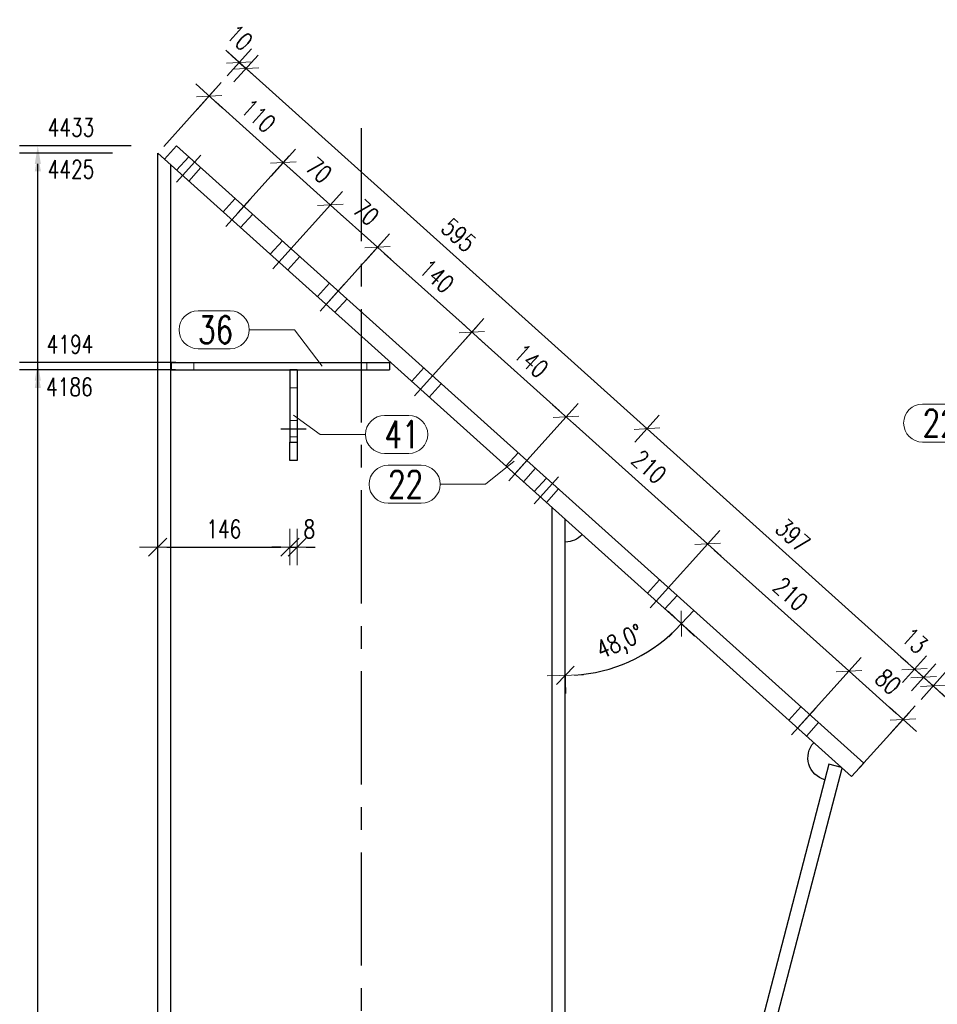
# Model space of a CAD drawing. Header units: millimetres. Extents: x 2097 to 3301, y 14853 to 15503.
# Tile 17 of 97: x 2504 to 2605, y 15084 to 15193. Entities that reach past the tile are written whole.
import ezdxf

# ---------------------------------------------------------------- set-up
doc = ezdxf.new("R2010")
doc.units = ezdxf.units.MM
doc.header["$LTSCALE"] = 10
doc.linetypes.add('HIDDEN', pattern=[0.375, 0.25, -0.125])
doc.linetypes.add('MITTE', pattern=[2, 1.25, -0.25, 0.25, -0.25])
doc.layers.get('Defpoints').update_dxf_attribs({"color": 1})
for name, color, linetype, lineweight in [('PS_DIM', 4, 'Continuous', 13), ('PS_Hidden', 2, 'HIDDEN', 9), ('PS_Pos', 1, 'Continuous', 15), ('PS_SOLID', 7, 'Continuous', 30)]:
    doc.layers.add(name, color=color, linetype=linetype, lineweight=lineweight)
doc.layers.add('PS_MID', color=5, linetype='MITTE')
doc.layers.add('PS_SHAPE', color=3, linetype='Continuous')
doc.styles.add('simplex', font='simplex.shx', dxfattribs={"width": 0.75})
doc.dimstyles.new('1_10_GŁ_DS1-LS10', dxfattribs={"dimtxt": 2, "dimasz": 2, "dimexe": 2, "dimexo": 5, "dimgap": 1, "dimtad": 1, "dimjust": 4, "dimdec": 0, "dimlfac": 10, "dimtxsty": 'simplex', "dimblk1": 'NONE', "dimsah": 1, "dimcen": 2, "dimclrd": 256, "dimclre": 256, "dimclrt": 3, "dimadec": 1, "dimazin": 0, "dimtfac": 1, "dimtdec": 0, "dimtmove": 2, "dimatfit": 3, "dimfxl": 1, "dimarcsym": 0})
doc.dimstyles.new('1_10_PRZ', dxfattribs={"dimtxt": 2, "dimasz": 1, "dimexe": 2, "dimexo": 5, "dimgap": 1, "dimtad": 1, "dimdec": 0, "dimlfac": 10, "dimtxsty": 'simplex', "dimblk": 'dimznak', "dimcen": 2, "dimse1": 1, "dimse2": 1, "dimclrt": 3, "dimadec": 1, "dimazin": 0, "dimtfac": 1, "dimtdec": 0, "dimtix": 1, "dimtmove": 2, "dimatfit": 3, "dimldrblk": 'dim-grot', "dimfxl": 1, "dimarcsym": 0})
doc.dimstyles.new('1_10_SC', dxfattribs={"dimtxt": 2, "dimasz": 1, "dimexe": 1, "dimexo": 1, "dimgap": 1, "dimtad": 1, "dimdec": 0, "dimlfac": 10, "dimtxsty": 'simplex', "dimblk": 'dimznak', "dimcen": 2, "dimclrd": 256, "dimclre": 256, "dimclrt": 3, "dimadec": 1, "dimazin": 0, "dimtfac": 1, "dimtdec": 0, "dimtix": 1, "dimtmove": 2, "dimatfit": 3, "dimldrblk": 'dim-grot', "dimfxl": 1, "dimarcsym": 0})

# ---------------------------------------------------------------- blocks, each defined once
blk = doc.blocks.new('dimznak')
at = {"color": 0}
for points in [[(0, 2), (0, -2)], [(-2, 0), (2, 0)]]:
    blk.add_lwpolyline(points, dxfattribs=at)
at = {"color": 2}
blk.add_lwpolyline([(1, 1), (-1, -1)], dxfattribs=at)
blk = doc.blocks.new('*D231')
at = {"layer": 'Defpoints', "color": 0, "transparency": 16777216}
for p in [(2519.04, 15178.18), (2532.9, 15177.14), (2527.22, 15170.83)]:
    blk.add_point(p, dxfattribs=at)
at = {"layer": 'PS_DIM', "lineweight": -2, "transparency": 16777216}
for p, q in [((2519.71, 15178.92), (2525.39, 15185.24)), ((2525.46, 15183.83), (2532.16, 15177.81)), ((2527.89, 15171.57), (2533.57, 15177.88))]:
    blk.add_line(p, q, dxfattribs=at)
for p, rotation in [((2524.72, 15184.49), 138.0460013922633), ((2532.9, 15177.14), 318.0460013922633)]:
    blk.add_blockref('dimznak', p, dxfattribs=dict(at, rotation=rotation))
at = {"layer": 'PS_DIM', "color": 3, "transparency": 16777216, "insert": (2530.15, 15182.3), "char_height": 2, "attachment_point": 5, "rotation": 318.046, "style": 'simplex'}
blk.add_mtext('110', dxfattribs=at)
blk = doc.blocks.new('dim-grot')
blk.add_hatch(color=256).paths.add_polyline_path([(0, 0), (-2, 0.5), (-2, -0.5)])
blk.add_lwpolyline([(0, 0), (-2, 0.5), (-2, -0.5), (0, 0)])
blk = doc.blocks.new('*D232')
at = {"layer": 'Defpoints', "color": 0, "transparency": 16777216}
for p in [(2538.1, 15172.46), (2527.22, 15170.83), (2531.76, 15165.4)]:
    blk.add_point(p, dxfattribs=at)
at = {"layer": 'PS_DIM', "lineweight": -2, "transparency": 16777216}
for p, q in [((2527.89, 15171.57), (2533.57, 15177.88)), ((2533.64, 15176.47), (2537.36, 15173.13)), ((2532.43, 15166.15), (2538.77, 15173.2))]:
    blk.add_line(p, q, dxfattribs=at)
for p, rotation in [((2532.9, 15177.14), 138.0460013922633), ((2538.1, 15172.46), 318.0460013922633)]:
    blk.add_blockref('dimznak', p, dxfattribs=dict(at, rotation=rotation))
at = {"layer": 'PS_DIM', "color": 3, "transparency": 16777216, "insert": (2536.84, 15176.29), "char_height": 2, "attachment_point": 5, "rotation": 318.046, "style": 'simplex'}
blk.add_mtext('70', dxfattribs=at)
blk = doc.blocks.new('*D233')
at = {"layer": 'Defpoints', "color": 0, "transparency": 16777216}
for p in [(2543.31, 15167.78), (2531.76, 15165.4), (2536.97, 15160.72)]:
    blk.add_point(p, dxfattribs=at)
at = {"layer": 'PS_DIM', "lineweight": -2, "transparency": 16777216}
for p, q in [((2532.43, 15166.15), (2538.77, 15173.2)), ((2538.85, 15171.79), (2542.57, 15168.45)), ((2537.63, 15161.47), (2543.98, 15168.52))]:
    blk.add_line(p, q, dxfattribs=at)
for p, rotation in [((2538.1, 15172.46), 138.0460013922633), ((2543.31, 15167.78), 318.0460013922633)]:
    blk.add_blockref('dimznak', p, dxfattribs=dict(at, rotation=rotation))
at = {"layer": 'PS_DIM', "color": 3, "transparency": 16777216, "insert": (2542.04, 15171.61), "char_height": 2, "attachment_point": 5, "rotation": 318.046, "style": 'simplex'}
blk.add_mtext('70', dxfattribs=at)
blk = doc.blocks.new('*D234')
at = {"layer": 'Defpoints', "color": 0, "transparency": 16777216}
for p in [(2536.97, 15160.72), (2553.72, 15158.42), (2547.38, 15151.36)]:
    blk.add_point(p, dxfattribs=at)
at = {"layer": 'PS_DIM', "lineweight": -2, "transparency": 16777216}
for p, q in [((2537.63, 15161.47), (2543.98, 15168.52)), ((2544.05, 15167.11), (2552.98, 15159.09)), ((2548.05, 15152.11), (2554.39, 15159.16))]:
    blk.add_line(p, q, dxfattribs=at)
for p, rotation in [((2543.31, 15167.78), 138.0460013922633), ((2553.72, 15158.42), 318.0460013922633)]:
    blk.add_blockref('dimznak', p, dxfattribs=dict(at, rotation=rotation))
at = {"layer": 'PS_DIM', "color": 3, "transparency": 16777216, "insert": (2549.85, 15164.59), "char_height": 2, "attachment_point": 5, "rotation": 318.046, "style": 'simplex'}
blk.add_mtext('140', dxfattribs=at)
blk = doc.blocks.new('*D235')
at = {"layer": 'Defpoints', "color": 0, "transparency": 16777216}
for p in [(2547.38, 15151.36), (2564.13, 15149.06), (2557.79, 15142)]:
    blk.add_point(p, dxfattribs=at)
at = {"layer": 'PS_DIM', "lineweight": -2, "transparency": 16777216}
for p, q in [((2548.05, 15152.11), (2554.39, 15159.16)), ((2554.47, 15157.75), (2563.39, 15149.73)), ((2558.46, 15142.75), (2564.8, 15149.81))]:
    blk.add_line(p, q, dxfattribs=at)
for p, rotation in [((2553.72, 15158.42), 138.0460013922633), ((2564.13, 15149.06), 318.0460013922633)]:
    blk.add_blockref('dimznak', p, dxfattribs=dict(at, rotation=rotation))
at = {"layer": 'PS_DIM', "color": 3, "transparency": 16777216, "insert": (2560.26, 15155.23), "char_height": 2, "attachment_point": 5, "rotation": 318.046, "style": 'simplex'}
blk.add_mtext('140', dxfattribs=at)
blk = doc.blocks.new('*D236')
at = {"layer": 'Defpoints', "color": 0, "transparency": 16777216}
for p in [(2557.79, 15142), (2579.75, 15135.02), (2573.41, 15127.96)]:
    blk.add_point(p, dxfattribs=at)
at = {"layer": 'PS_DIM', "lineweight": -2, "transparency": 16777216}
for p, q in [((2558.46, 15142.75), (2564.8, 15149.81)), ((2564.88, 15148.39), (2579.01, 15135.69)), ((2574.07, 15128.71), (2580.42, 15135.77))]:
    blk.add_line(p, q, dxfattribs=at)
for p, rotation in [((2564.13, 15149.06), 138.0460013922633), ((2579.75, 15135.02), 318.0460013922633)]:
    blk.add_blockref('dimznak', p, dxfattribs=dict(at, rotation=rotation))
at = {"layer": 'PS_DIM', "color": 3, "transparency": 16777216, "insert": (2573.28, 15143.53), "char_height": 2, "attachment_point": 5, "rotation": 318.046, "style": 'simplex'}
blk.add_mtext('210', dxfattribs=at)
blk = doc.blocks.new('*D237')
at = {"layer": 'Defpoints', "color": 0, "transparency": 16777216}
for p in [(2573.41, 15127.96), (2595.37, 15120.98), (2589.02, 15113.93)]:
    blk.add_point(p, dxfattribs=at)
at = {"layer": 'PS_DIM', "lineweight": -2, "transparency": 16777216}
for p, q in [((2574.07, 15128.71), (2580.42, 15135.77)), ((2580.49, 15134.35), (2594.62, 15121.65)), ((2589.69, 15114.67), (2596.04, 15121.73))]:
    blk.add_line(p, q, dxfattribs=at)
for p, rotation in [((2579.75, 15135.02), 138.0460013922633), ((2595.37, 15120.98), 318.0460013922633)]:
    blk.add_blockref('dimznak', p, dxfattribs=dict(at, rotation=rotation))
at = {"layer": 'PS_DIM', "color": 3, "transparency": 16777216, "insert": (2588.9, 15129.49), "char_height": 2, "attachment_point": 5, "rotation": 318.046, "style": 'simplex'}
blk.add_mtext('210', dxfattribs=at)
blk = doc.blocks.new('*D238')
at = {"layer": 'Defpoints', "color": 0, "transparency": 16777216}
for p in [(2601.32, 15115.64), (2589.02, 15113.93), (2595.64, 15109.32)]:
    blk.add_point(p, dxfattribs=at)
at = {"layer": 'PS_DIM', "lineweight": -2, "transparency": 16777216}
for p, q in [((2589.69, 15114.67), (2596.04, 15121.73)), ((2596.11, 15120.31), (2600.57, 15116.3)), ((2596.31, 15110.06), (2601.99, 15116.38))]:
    blk.add_line(p, q, dxfattribs=at)
for p, rotation in [((2595.37, 15120.98), 138.0460013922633), ((2601.32, 15115.64), 318.0460013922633)]:
    blk.add_blockref('dimznak', p, dxfattribs=dict(at, rotation=rotation))
at = {"layer": 'PS_DIM', "color": 3, "transparency": 16777216, "insert": (2599.68, 15119.8), "char_height": 2, "attachment_point": 5, "rotation": 318.046, "style": 'simplex'}
blk.add_mtext('80', dxfattribs=at)
blk = doc.blocks.new('*D239')
at = {"layer": 'Defpoints', "color": 0, "transparency": 16777216}
for p in [(2528.8, 15187.53), (2519.04, 15178.18), (2519.79, 15177.51)]:
    blk.add_point(p, dxfattribs=at)
at = {"layer": 'PS_DIM', "color": 0, "lineweight": -2, "transparency": 16777216}
for p, q in [((2527.31, 15188.87), (2526.56, 15189.54)), ((2528.05, 15188.2), (2528.8, 15187.53)), ((2529.54, 15186.86), (2530.28, 15186.2))]:
    blk.add_line(p, q, dxfattribs=at)
for p, rotation in [((2528.05, 15188.2), 318.0460013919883), ((2528.8, 15187.53), 138.0460013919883)]:
    blk.add_blockref('dimznak', p, dxfattribs=dict(at, rotation=rotation))
at = {"layer": 'PS_DIM', "color": 3, "transparency": 16777216, "insert": (2528.09, 15190.93), "char_height": 2, "attachment_point": 5, "rotation": 318.046, "style": 'simplex'}
blk.add_mtext('10', dxfattribs=at)
blk = doc.blocks.new('*D240')
at = {"layer": 'Defpoints', "color": 0, "transparency": 16777216}
for p in [(2519.79, 15177.51), (2573.05, 15147.75), (2564.04, 15137.73)]:
    blk.add_point(p, dxfattribs=at)
at = {"layer": 'PS_DIM', "color": 0, "lineweight": -2, "transparency": 16777216}
blk.add_line((2529.54, 15186.86), (2572.31, 15148.42), dxfattribs=at)
for p, rotation in [((2528.8, 15187.53), 138.0460013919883), ((2573.05, 15147.75), 318.0460013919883)]:
    blk.add_blockref('dimznak', p, dxfattribs=dict(at, rotation=rotation))
at = {"layer": 'PS_DIM', "color": 3, "transparency": 16777216, "insert": (2552.26, 15169.13), "char_height": 2, "attachment_point": 5, "rotation": 318.046, "style": 'simplex'}
blk.add_mtext('595', dxfattribs=at)
blk = doc.blocks.new('*D241')
at = {"layer": 'Defpoints', "color": 0, "transparency": 16777216}
for p in [(2564.04, 15137.73), (2602.59, 15121.19), (2593.14, 15110.68)]:
    blk.add_point(p, dxfattribs=at)
at = {"layer": 'PS_DIM', "color": 0, "lineweight": -2, "transparency": 16777216}
blk.add_line((2573.8, 15147.08), (2601.85, 15121.86), dxfattribs=at)
for p, rotation in [((2573.05, 15147.75), 138.0460013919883), ((2602.59, 15121.19), 318.0460013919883)]:
    blk.add_blockref('dimznak', p, dxfattribs=dict(at, rotation=rotation))
at = {"layer": 'PS_DIM', "color": 3, "transparency": 16777216, "insert": (2589.16, 15135.96), "char_height": 2, "attachment_point": 5, "rotation": 318.046, "style": 'simplex'}
blk.add_mtext('397', dxfattribs=at)
blk = doc.blocks.new('*D242')
at = {"layer": 'Defpoints', "color": 0, "transparency": 16777216}
for p in [(2603.6, 15120.29), (2593.14, 15110.68), (2594.59, 15110.27)]:
    blk.add_point(p, dxfattribs=at)
at = {"layer": 'PS_DIM', "color": 0, "lineweight": -2, "transparency": 16777216}
for p, q in [((2601.85, 15121.86), (2601.1, 15122.53)), ((2602.59, 15121.19), (2603.6, 15120.29)), ((2604.34, 15119.62), (2605.08, 15118.95))]:
    blk.add_line(p, q, dxfattribs=at)
for p, rotation in [((2602.59, 15121.19), 318.0460013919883), ((2603.6, 15120.29), 138.0460013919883)]:
    blk.add_blockref('dimznak', p, dxfattribs=dict(at, rotation=rotation))
at = {"layer": 'PS_DIM', "color": 3, "transparency": 16777216, "insert": (2602.61, 15124.33), "char_height": 2, "attachment_point": 5, "rotation": 318.046, "style": 'simplex'}
blk.add_mtext('13', dxfattribs=at)
blk = doc.blocks.new('*D243')
at = {"layer": 'Defpoints', "color": 0, "transparency": 16777216}
for p in [(2604.65, 15119.34), (2594.59, 15110.27), (2595.64, 15109.32)]:
    blk.add_point(p, dxfattribs=at)
at = {"layer": 'PS_DIM', "color": 0, "lineweight": -2, "transparency": 16777216}
for p, q in [((2602.85, 15120.96), (2602.11, 15121.63)), ((2603.6, 15120.29), (2604.65, 15119.34)), ((2605.39, 15118.67), (2606.14, 15118.01))]:
    blk.add_line(p, q, dxfattribs=at)
for p, rotation in [((2603.6, 15120.29), 318.0460013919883), ((2604.65, 15119.34), 138.0460013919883)]:
    blk.add_blockref('dimznak', p, dxfattribs=dict(at, rotation=rotation))
at = {"layer": 'PS_DIM', "color": 3, "transparency": 16777216, "insert": (2607.63, 15119.33), "char_height": 2, "attachment_point": 5, "rotation": 318.046, "style": 'simplex'}
blk.add_mtext('14', dxfattribs=at)
blk = doc.blocks.new('*D244')
at = {"layer": 'Defpoints', "color": 0, "transparency": 16777216}
for p in [(2519.79, 15177.51), (2564.04, 15137.73), (2568.79, 15121.18), (2595.64, 15109.32), (2564.04, 14968.45)]:
    blk.add_point(p, dxfattribs=at)
at = {"layer": 'PS_DIM', "color": 0, "lineweight": -2, "transparency": 16777216}
blk.add_arc((2564.04, 15137.73), 17.22, 273.3284, 314.7176, dxfattribs=at)
for p, rotation in [((2576.85, 15126.22), 46.38181660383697), ((2564.04, 15120.51), 181.664184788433)]:
    blk.add_blockref('dimznak', p, dxfattribs=dict(at, rotation=rotation))
at = {"layer": 'PS_DIM', "color": 3, "transparency": 16777216, "insert": (2570.16, 15124), "char_height": 2, "attachment_point": 5, "rotation": 24.023, "style": 'simplex'}
blk.add_mtext('48,0°', dxfattribs=at)
blk = doc.blocks.new('*D245')
at = {"layer": 'Defpoints', "color": 0, "transparency": 16777216}
for p in [(2564.04, 15137.73), (2593.14, 15110.68), (2570.27, 15035.31), (2566.79, 15009.56), (2564.04, 14968.45)]:
    blk.add_point(p, dxfattribs=at)
at = {"layer": 'PS_DIM', "color": 0, "lineweight": -2, "transparency": 16777216}
blk.add_arc((2564.04, 14999), 36.85, 76.9504, 88.4451, dxfattribs=at)
for p, rotation in [((2564.04, 15035.84), 179.2225504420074), ((2573.33, 15034.65), 346.1729479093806)]:
    blk.add_blockref('dimznak', p, dxfattribs=dict(at, rotation=rotation))
at = {"layer": 'PS_DIM', "color": 3, "transparency": 16777216, "insert": (2569, 15037.72), "char_height": 2, "attachment_point": 5, "rotation": 352.6977, "style": 'simplex'}
blk.add_mtext('14,6°', dxfattribs=at)
blk = doc.blocks.new('*D258')
at = {"layer": 'Defpoints', "color": 0, "transparency": 16777216}
for p in [(2505.8, 15154.25), (2526, 15154.25), (2564.04, 14919.15)]:
    blk.add_point(p, dxfattribs=at)
at = {"layer": 'PS_DIM', "lineweight": -2, "transparency": 16777216}
for p, q in [((2521, 15154.25), (2503.8, 15154.25)), ((2505.8, 14919.15), (2505.8, 15152.25)), ((2559.04, 14919.15), (2503.8, 14919.15))]:
    blk.add_line(p, q, dxfattribs=at)
at = {"layer": 'PS_DIM', "transparency": 16777216}
blk.add_solid([(2505.47, 15152.25), (2506.14, 15152.25), (2505.8, 15154.25)], dxfattribs=at)
at = {"layer": 'PS_DIM', "color": 3, "transparency": 16777216, "insert": (2509.29, 15152.36), "char_height": 2, "attachment_point": 5, "rotation": 0.0573, "style": 'simplex'}
blk.add_mtext('4186', dxfattribs=at)
blk = doc.blocks.new('_None')
blk = doc.blocks.new('*D259')
at = {"layer": 'Defpoints', "color": 0, "transparency": 16777216}
for p in [(2505.8, 15155.05), (2526.03, 15155.05), (2564.04, 14919.15)]:
    blk.add_point(p, dxfattribs=at)
at = {"layer": 'PS_DIM', "lineweight": -2, "transparency": 16777216}
for p, q in [((2521.03, 15155.05), (2503.8, 15155.05)), ((2505.8, 14919.15), (2505.8, 15153.05)), ((2559.04, 14919.15), (2503.8, 14919.15))]:
    blk.add_line(p, q, dxfattribs=at)
at = {"layer": 'PS_DIM', "transparency": 16777216}
blk.add_solid([(2505.47, 15153.05), (2506.14, 15153.05), (2505.8, 15155.05)], dxfattribs=at)
at = {"layer": 'PS_DIM', "color": 3, "transparency": 16777216, "insert": (2509.36, 15157.07), "char_height": 2, "attachment_point": 5, "rotation": 0.0573, "style": 'simplex'}
blk.add_mtext('4194', dxfattribs=at)
blk = doc.blocks.new('*D260')
at = {"layer": 'Defpoints', "color": 0, "transparency": 16777216}
for p in [(2505.8, 15178.18), (2519.04, 15178.18), (2564.04, 14919.15)]:
    blk.add_point(p, dxfattribs=at)
at = {"layer": 'PS_DIM', "lineweight": -2, "transparency": 16777216}
for p, q in [((2514.04, 15178.18), (2503.8, 15178.18)), ((2505.8, 14919.15), (2505.8, 15176.18)), ((2559.04, 14919.15), (2503.8, 14919.15))]:
    blk.add_line(p, q, dxfattribs=at)
at = {"layer": 'PS_DIM', "transparency": 16777216}
blk.add_solid([(2505.47, 15176.18), (2506.14, 15176.18), (2505.8, 15178.18)], dxfattribs=at)
at = {"layer": 'PS_DIM', "color": 3, "transparency": 16777216, "insert": (2509.47, 15176.39), "char_height": 2, "attachment_point": 5, "rotation": 0.0573, "style": 'simplex'}
blk.add_mtext('4425', dxfattribs=at)
blk = doc.blocks.new('*D261')
at = {"layer": 'Defpoints', "color": 0, "transparency": 16777216}
for p in [(2505.8, 15179), (2521.12, 15179), (2564.04, 14919.15)]:
    blk.add_point(p, dxfattribs=at)
at = {"layer": 'PS_DIM', "lineweight": -2, "transparency": 16777216}
for p, q in [((2516.12, 15179), (2503.8, 15179)), ((2505.8, 14919.15), (2505.8, 15177)), ((2559.04, 14919.15), (2503.8, 14919.15))]:
    blk.add_line(p, q, dxfattribs=at)
at = {"layer": 'PS_DIM', "transparency": 16777216}
blk.add_solid([(2505.47, 15177), (2506.14, 15177), (2505.8, 15179)], dxfattribs=at)
at = {"layer": 'PS_DIM', "color": 3, "transparency": 16777216, "insert": (2509.47, 15181.02), "char_height": 2, "attachment_point": 5, "rotation": 0.0573, "style": 'simplex'}
blk.add_mtext('4433', dxfattribs=at)
blk = doc.blocks.new('*D294')
at = {"layer": 'Defpoints', "color": 0, "transparency": 16777216}
for p in [(2519.04, 15149.52), (2533.64, 15144.25), (2533.64, 15134.67)]:
    blk.add_point(p, dxfattribs=at)
at = {"layer": 'PS_DIM', "color": 0, "lineweight": -2, "transparency": 16777216}
blk.add_line((2520.04, 15134.67), (2532.64, 15134.67), dxfattribs=at)
at = {"layer": 'PS_DIM', "color": 0, "lineweight": -2, "transparency": 16777216, "rotation": 180}
blk.add_blockref('dimznak', (2519.04, 15134.67), dxfattribs=at)
at = {"layer": 'PS_DIM', "color": 0, "lineweight": -2, "transparency": 16777216}
blk.add_blockref('dimznak', (2533.64, 15134.67), dxfattribs=at)
at = {"layer": 'PS_DIM', "color": 3, "transparency": 16777216, "insert": (2526.34, 15136.67), "char_height": 2, "attachment_point": 5, "style": 'simplex'}
blk.add_mtext('146', dxfattribs=at)
blk = doc.blocks.new('*D295')
at = {"layer": 'Defpoints', "color": 0, "transparency": 16777216}
for p in [(2533.64, 15144.25), (2534.44, 15144.25), (2534.44, 15134.67)]:
    blk.add_point(p, dxfattribs=at)
at = {"layer": 'PS_DIM', "color": 0, "lineweight": -2, "transparency": 16777216}
for p, q in [((2532.64, 15134.67), (2531.64, 15134.67)), ((2533.64, 15134.67), (2534.44, 15134.67)), ((2535.44, 15134.67), (2536.44, 15134.67))]:
    blk.add_line(p, q, dxfattribs=at)
blk.add_blockref('dimznak', (2533.64, 15134.67), dxfattribs=at)
at = {"layer": 'PS_DIM', "color": 0, "lineweight": -2, "transparency": 16777216, "rotation": 180}
blk.add_blockref('dimznak', (2534.44, 15134.67), dxfattribs=at)
at = {"layer": 'PS_DIM', "color": 3, "transparency": 16777216, "insert": (2535.78, 15136.67), "char_height": 2, "attachment_point": 5, "style": 'simplex'}
blk.add_mtext('8', dxfattribs=at)
blk = doc.blocks.new('*X680')
at = {"layer": 'PS_Hidden', "color": 2, "linetype": 'HIDDEN'}
for p, q in [((2521.12, 15176.31), (2522.46, 15177.79)), ((2522.46, 15175.1), (2523.8, 15176.59)), ((2526.26, 15171.69), (2527.59, 15173.18)), ((2528.19, 15169.96), (2529.53, 15171.44)), ((2531.46, 15167.01), (2532.8, 15168.5)), ((2533.39, 15165.28), (2534.73, 15166.76)), ((2536.67, 15162.34), (2538, 15163.82)), ((2538.6, 15160.6), (2539.94, 15162.08)), ((2523.04, 15154.25), (2523.04, 15155.05)), ((2542.14, 15155.05), (2542.14, 15154.25)), ((2547.08, 15152.98), (2548.42, 15154.46)), ((2549.01, 15151.24), (2550.35, 15152.72)), ((2533.64, 15152.25), (2534.44, 15152.25)), ((2534.44, 15148.65), (2533.64, 15148.65)), ((2534.44, 15146.85), (2533.64, 15146.85)), ((2557.49, 15143.62), (2558.83, 15145.1)), ((2559.42, 15141.88), (2560.76, 15143.37)), ((2560.61, 15140.81), (2561.95, 15142.3)), ((2561.95, 15139.61), (2563.29, 15141.09)), ((2573.11, 15129.58), (2574.44, 15131.06)), ((2575.04, 15127.84), (2576.38, 15129.33)), ((2588.72, 15115.54), (2590.06, 15117.03)), ((2590.66, 15113.8), (2592, 15115.29)), ((2594.6, 15110.3), (2594.53, 15110.32)), ((2594.59, 15110.27), (2594.6, 15110.3))]:
    blk.add_line(p, q, dxfattribs=at)
at = {"layer": 'PS_MID', "color": 5, "linetype": 'MITTE'}
for p, q in [((2541.54, 14968.45), (2541.54, 15183.18)), ((2523.8, 15177.94), (2521.12, 15174.96)), ((2523.8, 15177.94), (2521.12, 15174.96)), ((2529.23, 15173.06), (2526.55, 15170.08)), ((2529.23, 15173.06), (2526.55, 15170.08)), ((2534.43, 15168.38), (2531.76, 15165.4)), ((2534.43, 15168.38), (2531.76, 15165.4)), ((2539.64, 15163.7), (2536.97, 15160.72)), ((2539.64, 15163.7), (2536.97, 15160.72)), ((2550.05, 15154.34), (2547.38, 15151.36)), ((2550.05, 15154.34), (2547.38, 15151.36)), ((2532.64, 15147.75), (2535.44, 15147.75)), ((2560.46, 15144.98), (2557.79, 15142)), ((2560.46, 15144.98), (2557.79, 15142)), ((2563.29, 15142.44), (2560.61, 15139.46)), ((2563.29, 15142.44), (2560.61, 15139.46)), ((2576.08, 15130.94), (2573.41, 15127.96)), ((2576.08, 15130.94), (2573.41, 15127.96)), ((2591.7, 15116.9), (2589.02, 15113.93)), ((2591.7, 15116.9), (2589.02, 15113.93))]:
    blk.add_line(p, q, dxfattribs=at)
at = {"layer": 'PS_SOLID', "color": 7, "linetype": 'Continuous'}
for p, q in [((2519.79, 15177.51), (2521.12, 15179)), ((2596.98, 15110.81), (2521.12, 15179)), ((2519.04, 14968.45), (2519.04, 15178.18)), ((2519.04, 15178.18), (2519.79, 15177.51)), ((2595.64, 15109.32), (2519.79, 15177.51)), ((2520.5, 14968.45), (2520.5, 15176.87)), ((2520.54, 15155.05), (2544.64, 15155.05)), ((2520.54, 15155.05), (2520.54, 15154.25)), ((2544.64, 15155.05), (2544.64, 15154.25)), ((2520.54, 15154.25), (2544.64, 15154.25)), ((2533.64, 15154.25), (2533.64, 15146.25)), ((2534.44, 15154.25), (2533.64, 15154.25)), ((2534.44, 15154.25), (2534.44, 15146.25)), ((2533.64, 15146.25), (2534.44, 15146.25)), ((2533.64, 15144.25), (2533.64, 15146.25)), ((2534.44, 15146.25), (2534.44, 15144.25)), ((2534.44, 15144.25), (2533.64, 15144.25)), ((2562.58, 14968.45), (2562.58, 15139.04)), ((2564.04, 14968.45), (2564.04, 15137.73)), ((2593.14, 15110.68), (2566.79, 15009.56)), ((2568.25, 15009.18), (2594.59, 15110.27)), ((2594.53, 15110.32), (2593.14, 15110.68)), ((2595.64, 15109.32), (2596.98, 15110.81))]:
    blk.add_line(p, q, dxfattribs=at)
at = {"layer": 'PS_SOLID', "extrusion": (0, 0, -1)}
for centre, start, end in [((-2564.04, 15137.73), 221.954, 270), ((-2593.33, 15111.4), 284.6045, 41.954)]:
    blk.add_arc(centre, 2.5, start, end, dxfattribs=at)
blk = doc.blocks.new('*X693')
at = {"color": 1}
for p, q in [((2534.04, 15149.25), (2536.98, 15147.11)), ((2544.08, 15149.21), (2546.76, 15149.21)), ((2536.98, 15147.11), (2541.98, 15147.11)), ((2544.08, 15145.01), (2546.76, 15145.01))]:
    blk.add_line(p, q, dxfattribs=at)
for centre, start, end in [((2544.08, 15147.11), 90, 270), ((2546.76, 15147.11), 270, 90)]:
    blk.add_arc(centre, 2.1, start, end, dxfattribs=at)
at = {"color": 2, "style": 'simplex', "width": 0.75}
blk.add_text('41', height=3, dxfattribs=at).set_placement((2544.08, 15145.61))
blk = doc.blocks.new('*X694')
at = {"color": 1}
for p, q in [((2558.38, 15144.16), (2555.23, 15141.61)), ((2544.48, 15143.71), (2548.13, 15143.71)), ((2550.23, 15141.61), (2555.23, 15141.61)), ((2544.48, 15139.51), (2548.13, 15139.51))]:
    blk.add_line(p, q, dxfattribs=at)
for centre, start, end in [((2544.48, 15141.61), 90, 270), ((2548.13, 15141.61), 270, 90)]:
    blk.add_arc(centre, 2.1, start, end, dxfattribs=at)
at = {"color": 2, "style": 'simplex', "width": 0.75}
blk.add_text('22', height=3, dxfattribs=at).set_placement((2544.48, 15140.11))
blk = doc.blocks.new('*X695')
at = {"color": 1}
for p, q in [((2523.5, 15160.77), (2527.04, 15160.77)), ((2529.14, 15158.67), (2534.14, 15158.67)), ((2537.21, 15154.65), (2534.14, 15158.67)), ((2523.5, 15156.57), (2527.04, 15156.57))]:
    blk.add_line(p, q, dxfattribs=at)
for centre, start, end in [((2523.5, 15158.67), 90, 270), ((2527.04, 15158.67), 270, 90)]:
    blk.add_arc(centre, 2.1, start, end, dxfattribs=at)
at = {"color": 2, "style": 'simplex', "width": 0.75}
blk.add_text('36', height=3, dxfattribs=at).set_placement((2523.5, 15157.17))
blk = doc.blocks.new('*X711')
at = {"color": 1}
for p, q in [((2603.49, 15150.47), (2607.13, 15150.47)), ((2609.23, 15148.37), (2614.23, 15148.37)), ((2624.42, 15144.16), (2614.23, 15148.37)), ((2603.49, 15146.27), (2607.13, 15146.27))]:
    blk.add_line(p, q, dxfattribs=at)
for centre, start, end in [((2603.49, 15148.37), 90, 270), ((2607.13, 15148.37), 270, 90)]:
    blk.add_arc(centre, 2.1, start, end, dxfattribs=at)
at = {"color": 2, "style": 'simplex', "width": 0.75}
blk.add_text('22', height=3, dxfattribs=at).set_placement((2603.49, 15146.87))

msp = doc.modelspace()

# ---------------------------------------------------------------- block references
at = {"layer": 'PS_Pos'}
for name in ['*X695', '*X711', '*X693', '*X694']:
    msp.add_blockref(name, (0, 0), dxfattribs=at)
at = {"layer": 'PS_SHAPE', "color": 3}
msp.add_blockref('*X680', (0, 0), dxfattribs=at)

# ---------------------------------------------------------------- dimensions: what is measured, and where the dimension line sits
at = {"layer": 'PS_DIM'}
for base, p1, p2, angle, picture, middle, dimtype in [((2528.8, 15187.53), (2519.04, 15178.18), (2519.79, 15177.51), 318.046, '*D239', (2528.09, 15190.93), 129), ((2603.5957, 15120.2915), (2593.1438, 15110.6831), (2594.5859, 15110.2689), 138.046, '*D242', (2602.6101, 15124.3336), 128), ((2604.65, 15119.34), (2594.59, 15110.27), (2595.64, 15109.32), 138.046, '*D243', (2607.63, 15119.33), 128)]:
    dim = msp.add_linear_dim(base=base, p1=p1, p2=p2, angle=angle, dimstyle='1_10_PRZ', dxfattribs=at)
    dim.commit()
    dim.dimension.update_dxf_attribs({"geometry": picture, "text_midpoint": middle, "dimtype": dimtype})
for base, p1, p2, dimstyle, picture, middle in [((2573.05, 15147.75), (2519.79, 15177.51), (2564.04, 15137.73), '1_10_PRZ', '*D240', (2552.26, 15169.13)), ((2538.1, 15172.46), (2527.22, 15170.83), (2531.76, 15165.4), '1_10_SC', '*D232', (2536.84, 15176.29)), ((2543.31, 15167.78), (2531.76, 15165.4), (2536.97, 15160.72), '1_10_SC', '*D233', (2542.04, 15171.61)), ((2553.72, 15158.42), (2536.97, 15160.72), (2547.38, 15151.36), '1_10_SC', '*D234', (2549.85, 15164.59)), ((2564.13, 15149.06), (2547.38, 15151.36), (2557.79, 15142), '1_10_SC', '*D235', (2560.26, 15155.23)), ((2579.75, 15135.02), (2557.79, 15142), (2573.41, 15127.96), '1_10_SC', '*D236', (2573.28, 15143.53)), ((2602.59, 15121.19), (2564.04, 15137.73), (2593.14, 15110.68), '1_10_PRZ', '*D241', (2589.16, 15135.96)), ((2595.37, 15120.98), (2573.41, 15127.96), (2589.02, 15113.93), '1_10_SC', '*D237', (2588.9, 15129.49)), ((2601.32, 15115.64), (2589.02, 15113.93), (2595.64, 15109.32), '1_10_SC', '*D238', (2599.68, 15119.8))]:
    dim = msp.add_linear_dim(base=base, p1=p1, p2=p2, angle=138.046, dimstyle=dimstyle, dxfattribs=at)
    dim.commit()
    dim.dimension.update_dxf_attribs({"geometry": picture, "text_midpoint": middle})
dim = msp.add_aligned_dim(p1=(2519.04, 15178.18), p2=(2527.22, 15170.83), distance=8.49, dimstyle='1_10_SC', dxfattribs=at)
dim.commit()
dim.dimension.update_dxf_attribs({"geometry": '*D231', "text_midpoint": (2530.15, 15182.3)})
for base, p2, text, picture, middle in [((2505.8, 15179), (2521.12, 15179), '4433', '*D261', (2509.47, 15181.02)), ((2505.8, 15178.18), (2519.04, 15178.18), '4425', '*D260', (2509.47, 15176.39)), ((2505.8, 15155.05), (2526.03, 15155.05), '4194', '*D259', (2509.36, 15157.07)), ((2505.8, 15154.25), (2526, 15154.25), '4186', '*D258', (2509.29, 15152.36))]:
    dim = msp.add_linear_dim(base=base, p1=(2564.04, 14919.15), p2=p2, angle=90, text=text, dimstyle='1_10_GŁ_DS1-LS10', dxfattribs=at)
    dim.commit()
    dim.dimension.update_dxf_attribs({"geometry": picture, "text_midpoint": middle, "dimtype": 128, "text_rotation": 0.0573})
for base, line1, picture, middle in [((2568.79, 15121.18), ((2595.64, 15109.32), (2519.79, 15177.51)), '*D244', (2570.16, 15124)), ((2570.27, 15035.31), ((2593.14, 15110.68), (2566.79, 15009.56)), '*D245', (2569, 15037.72))]:
    dim = msp.add_angular_dim_2l(base=base, line1=line1, line2=((2564.04, 14968.45), (2564.04, 15137.73)), dimstyle='1_10_PRZ', dxfattribs=at)
    dim.commit()
    dim.dimension.update_dxf_attribs({"geometry": picture, "text_midpoint": middle})
dim = msp.add_linear_dim(base=(2533.64, 15134.67), p1=(2519.04, 15149.52), p2=(2533.64, 15144.25), dimstyle='1_10_PRZ', dxfattribs=at)
dim.commit()
dim.dimension.update_dxf_attribs({"geometry": '*D294', "text_midpoint": (2526.34, 15136.67)})
dim = msp.add_linear_dim(base=(2534.44, 15134.67), p1=(2533.64, 15144.25), p2=(2534.44, 15144.25), dimstyle='1_10_PRZ', dxfattribs=at)
dim.commit()
dim.dimension.update_dxf_attribs({"geometry": '*D295', "text_midpoint": (2535.78, 15136.67), "dimtype": 128})

doc.saveas('drawing.dxf')
